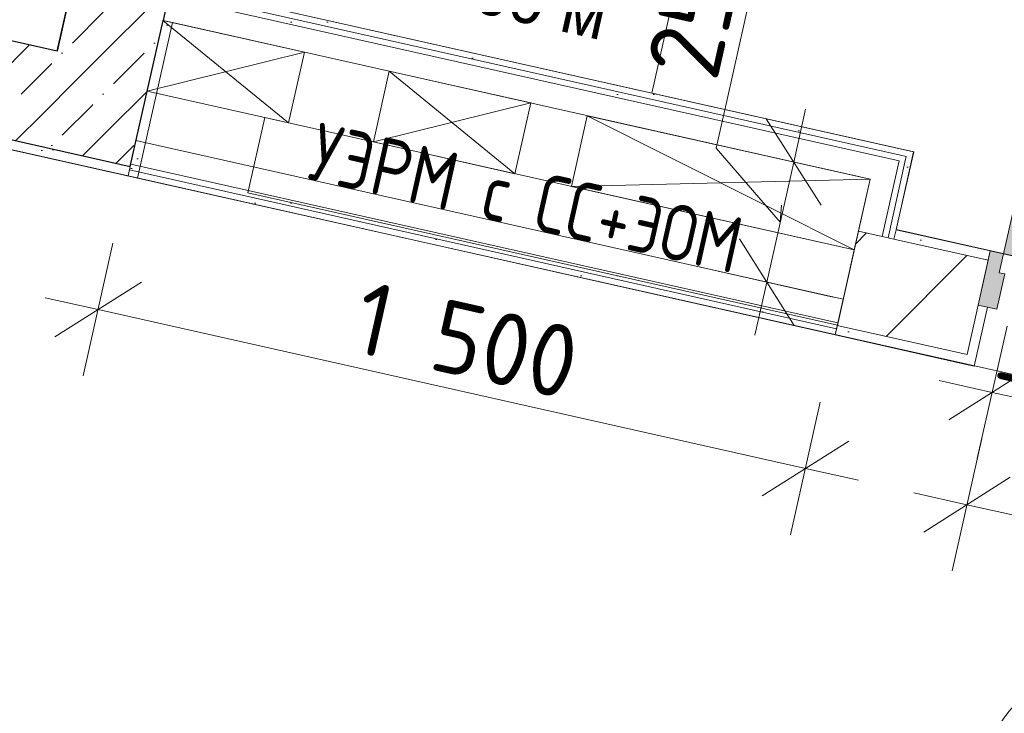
# Model space of a CAD drawing. Header units: millimetres. Extents: x -7145539 to -6664766, y 5874041 to 6141700.
# Tile 143 of 177: x -6928275 to -6926237, y 5898642 to 5900078. Entities that reach past the tile are written whole.
import ezdxf
from ezdxf.enums import TextEntityAlignment as Align

# ---------------------------------------------------------------- set-up
doc = ezdxf.new("R2010")
doc.units = ezdxf.units.MM
doc.header["$MEASUREMENT"] = 0
doc.linetypes.add('Разомкнутая', pattern=[1058.333302, 634.99999, -423.333311])
for name, color, linetype in [('S - МОП.АР', 7, 'Continuous'), ('АР-Стены_внутренние_пилоны.АР', 7, 'Continuous'), ('АР-Стены_Перегородки_шахты_.АР', 7, 'Continuous'), ('АР-Чертеж-Размеры.АР', 7, 'Continuous')]:
    doc.layers.add(name, color=color, linetype=linetype)
for name, color, linetype, lineweight in [('АР-Стены_внутренние_пилоны.АР_Ном._пера__1', 7, 'Continuous', 15), ('АР-Стены_Перегородки_шахты_.АР_Ном._пера__1', 7, 'Continuous', 15), ('АР-Чертеж-Размеры.АР_Ном._пера__1', 7, 'Continuous', 0), ('АР_Машиноместа в паркинге_Ном._пера__120', 7, 'Continuous', 20), ('Двери Archicad_Ном._пера__120', 7, 'Continuous', 0), ('ИОС-Шахты и отверстия.АР_Ном._пера__1', 7, 'Continuous', 0), ('МГН.АР_Ном._пера__120', 7, 'Continuous', 0), ('Паспорта Зон Archicad_Ном._пера__1', 7, 'Continuous', 0)]:
    doc.layers.add(name, color=color, linetype=linetype, lineweight=lineweight)
doc.styles.add('РЎР“Р•РќР•Р\xa0Р\x98Р\xa0_РЎРўР\x98Р›Р¬_1', font='txt')
doc.styles.add('РЎР“Р•РќР•Р\xa0Р\x98Р\xa0_РЎРўР\x98Р›Р¬_2', font='GOTHIC.TTF')
doc.styles.add('РЎР“Р•РќР•Р\xa0Р\x98Р\xa0_РЎРўР\x98Р›Р¬_6', font='GOST_Common.ttf')
doc.styles.add('РЎР“Р•РќР•Р\xa0Р\x98Р\xa0_РЎРўР\x98Р›Р¬_8', font='GOST_Common.ttf', dxfattribs={"width": 0.85})
doc.dimstyles.new('СГЕНЕРИР_СТИЛЬ__1', dxfattribs={"dimtxt": 150, "dimasz": 142.5, "dimexe": 0.18, "dimexo": 0.0625, "dimgap": 0, "dimtad": 1, "dimdec": 0, "dimzin": 0, "dimdsep": 46, "dimtxsty": 'РЎР“Р•РќР•Р\xa0Р\x98Р\xa0_РЎРўР\x98Р›Р¬_6', "dimblk": 'ARROWHEAD_6', "dimblk1": 'ARROWHEAD_6', "dimblk2": 'ARROWHEAD_6', "dimcen": 0.09, "dimse1": 1, "dimse2": 1, "dimclrd": 7, "dimclre": 7, "dimclrt": 7, "dimazin": 0, "dimtfac": 1, "dimtdec": 4, "dimtmove": 0, "dimatfit": 3, "dimfxl": 1, "dimtolj": 1, "dimtzin": 0, "dimarcsym": 0})
doc.dimstyles.new('СГЕНЕРИР_СТИЛЬ__2', dxfattribs={"dimtxt": 150, "dimasz": 142.5, "dimexe": 0.18, "dimexo": 0.0625, "dimgap": 0, "dimtad": 1, "dimdec": 0, "dimzin": 0, "dimdsep": 46, "dimtxsty": 'РЎР“Р•РќР•Р\xa0Р\x98Р\xa0_РЎРўР\x98Р›Р¬_6', "dimblk": 'ARROWHEAD_6', "dimblk1": 'ARROWHEAD_6', "dimblk2": 'ARROWHEAD_6', "dimcen": 0.09, "dimse1": 1, "dimse2": 1, "dimclrd": 7, "dimclre": 7, "dimclrt": 7, "dimazin": 0, "dimtfac": 1, "dimtdec": 4, "dimtmove": 2, "dimatfit": 3, "dimfxl": 1, "dimtolj": 1, "dimtzin": 0, "dimarcsym": 0})
pattern_1 = [(45, (-6321637.81, 6319297.94), (-111.369318, 111.369318), [0, -105, 0, -157.5]), (110, (-6321287.81, 6319297.94), (148.001588, 53.868173), [0, -77, 0, -133])]
pattern_2 = [(45, (-6321637.81, 6318947.94), (-84.852814, 84.852814), []), (45, (-6321680.24, 6318990.37), (-84.852814, 84.852814), [90, -30, 0, -30])]
pattern_3 = [(0, (-6321637.814, 6318947.94), (0, 75), [0, -75])]
pattern_4 = [(45, (-6321637.81, 6318947.94), (-127.279217, 127.279217), [])]

# ---------------------------------------------------------------- blocks, each defined once
blk = doc.blocks.new('Коридор_3_58_1', base_point=(-6925069.9, 5898295.4))
at = {"layer": 'Паспорта Зон Archicad_Ном._пера__1', "color": 7, "linetype": 'Continuous', "lineweight": 0}
blk.add_circle((-6925996, 5898455.4), 300, dxfattribs=at)
at = {"layer": 'Паспорта Зон Archicad_Ном._пера__1', "color": 7, "lineweight": 0, "style": 'РЎР“Р•РќР•Р\xa0Р\x98Р\xa0_РЎРўР\x98Р›Р¬_1'}
blk.add_attdef('ROOM_NUMBER', text='', height=250, rotation=347.3417, dxfattribs=at).set_placement((-6925996, 5898440.5), align=Align.MIDDLE_CENTER)
blk = doc.blocks.new('Стена_231_1', base_point=(-6928121.8, 5899893.6))
at = {"layer": 'АР-Стены_внутренние_пилоны.АР', "linetype": 'Continuous', "lineweight": 0, "true_color": 0x000000}
h = blk.add_hatch(dxfattribs=at)
h.set_pattern_fill('ЖЕЛЕЗОБЕТОН__PROJECT__0001', color=18, style=0, pattern_type=2)
h.set_pattern_definition(pattern_2)
h.paths.add_polyline_path([(-6928088, 5900500.5), (-6928197.5, 5900013), (-6928002.3, 5899969.2), (-6927892.8, 5900456.7)])
h = blk.add_hatch(dxfattribs=at)
h.set_pattern_fill('ШТУКАТУРКА__ГИПС_01_0001', color=18, style=0, pattern_type=2)
h.set_pattern_definition(pattern_1)
h.paths.add_polyline_path([(-6928046.1, 5899774.1), (-6928026.6, 5899769.7), (-6927958.7, 5900072), (-6927978.2, 5900076.4)])
h = blk.add_hatch(dxfattribs=at)
h.set_pattern_fill('ЖЕЛЕЗОБЕТОН__PROJECT__0001', color=18, style=0, pattern_type=2)
h.set_pattern_definition(pattern_2)
h.paths.add_polyline_path([(-6928241.3, 5899817.9), (-6928046.1, 5899774.1), (-6928197.5, 5900013)])
h = blk.add_hatch(dxfattribs=at)
h.set_pattern_fill('ЖЕЛЕЗОБЕТОН__PROJECT__0001', color=18, style=0, pattern_type=2)
h.set_pattern_definition(pattern_2)
h.paths.add_polyline_path([(-6928197.5, 5900013), (-6928046.1, 5899774.1), (-6928002.3, 5899969.2)])
h = blk.add_hatch(dxfattribs=at)
h.set_pattern_fill('ШТУКАТУРКА__ГИПС_01_0001', color=18, style=0, pattern_type=2)
h.set_pattern_definition(pattern_1)
h.paths.add_polyline_path([(-6928050.5, 5899754.6), (-6928031, 5899750.2), (-6928046.1, 5899774.1)])
h = blk.add_hatch(dxfattribs=at)
h.set_pattern_fill('ШТУКАТУРКА__ГИПС_01_0001', color=18, style=0, pattern_type=2)
h.set_pattern_definition(pattern_1)
h.paths.add_polyline_path([(-6928026.6, 5899769.7), (-6928046.1, 5899774.1), (-6928031, 5899750.2)])
at = {"layer": 'АР-Стены_внутренние_пилоны.АР_Ном._пера__1', "color": 7, "linetype": 'Continuous', "lineweight": 30}
for p, q in [((-6927967.3, 5900125.2), (-6927978.2, 5900076.4)), ((-6928002.3, 5899969.2), (-6927978.2, 5900076.4)), ((-6928046.1, 5899774.1), (-6928002.3, 5899969.2)), ((-6928241.3, 5899817.9), (-6928046.1, 5899774.1))]:
    blk.add_line(p, q, dxfattribs=at)
at = {"layer": 'АР-Стены_внутренние_пилоны.АР_Ном._пера__1', "color": 7, "linetype": 'Continuous', "lineweight": 0}
blk.add_line((-6927978.2, 5900076.4), (-6927958.7, 5900072), dxfattribs=at)
at = {"layer": 'АР-Стены_внутренние_пилоны.АР_Ном._пера__1', "color": 7, "linetype": 'Continuous', "lineweight": 30, "flags": 128}
blk.add_lwpolyline([(-6928088, 5900500.5), (-6928197.5, 5900013)], dxfattribs=at)
at = {"layer": 'АР-Стены_внутренние_пилоны.АР_Ном._пера__1', "color": 7, "linetype": 'Continuous', "lineweight": 0, "flags": 128}
for points in [[(-6928031, 5899750.2), (-6927958.7, 5900072)], [(-6928031, 5899750.2), (-6928050.5, 5899754.6)]]:
    blk.add_lwpolyline(points, dxfattribs=at)
blk = doc.blocks.new('Стена_232_1', base_point=(-6930161.3, 5900351.6))
at = {"layer": 'АР-Стены_внутренние_пилоны.АР', "linetype": 'Continuous', "lineweight": 0, "true_color": 0x000000}
h = blk.add_hatch(dxfattribs=at)
h.set_pattern_fill('ЖЕЛЕЗОБЕТОН__PROJECT__0001', color=18, style=0, pattern_type=2)
h.set_pattern_definition(pattern_2)
h.paths.add_polyline_path([(-6928197.5, 5900013), (-6930041.8, 5900427.3), (-6930085.7, 5900232.2), (-6928241.3, 5899817.9)])
h = blk.add_hatch(dxfattribs=at)
h.set_pattern_fill('ШТУКАТУРКА__ГИПС_01_0001', color=18, style=0, pattern_type=2)
h.set_pattern_definition(pattern_1)
h.paths.add_polyline_path([(-6930285.2, 5900256.5), (-6928050.5, 5899754.6), (-6928046.1, 5899774.1), (-6930280.8, 5900276)])
at = {"layer": 'АР-Стены_внутренние_пилоны.АР_Ном._пера__1', "color": 7, "linetype": 'Continuous', "lineweight": 30}
for p, q in [((-6930085.7, 5900232.2), (-6928241.3, 5899817.9)), ((-6928241.3, 5899817.9), (-6928046.1, 5899774.1))]:
    blk.add_line(p, q, dxfattribs=at)
at = {"layer": 'АР-Стены_внутренние_пилоны.АР_Ном._пера__1', "color": 7, "linetype": 'Continuous', "lineweight": 30, "flags": 128}
blk.add_lwpolyline([(-6928197.5, 5900013), (-6930041.8, 5900427.3)], dxfattribs=at)
at = {"layer": 'АР-Стены_внутренние_пилоны.АР_Ном._пера__1', "color": 7, "linetype": 'Continuous', "lineweight": 0, "flags": 128}
blk.add_lwpolyline([(-6930304.7, 5900260.9), (-6928050.5, 5899754.6)], dxfattribs=at)
blk = doc.blocks.new('Стена_246_1', base_point=(-6928039.6, 5899803.4))
at = {"layer": 'АР-Стены_Перегородки_шахты_.АР', "linetype": 'Continuous', "lineweight": 0, "true_color": 0x000000}
h = blk.add_hatch(dxfattribs=at)
h.set_pattern_fill('ШТУКАТУРКА__ГИПС_03_0001', color=18, style=0, pattern_type=2)
h.set_pattern_definition(pattern_3)
h.paths.add_polyline_path([(-6928047.8, 5899766.8), (-6926584.4, 5899438.1), (-6926581.6, 5899450.3), (-6928045, 5899779)])
h = blk.add_hatch(dxfattribs=at)
h.set_pattern_fill('ШТУКАТУРКА__ГИПС_03_0001', color=18, style=0, pattern_type=2)
h.set_pattern_definition(pattern_3)
h.paths.add_polyline_path([(-6928050.5, 5899754.6), (-6926587.1, 5899425.9), (-6926584.4, 5899438.1), (-6928047.8, 5899766.8)])
at = {"layer": 'АР-Стены_Перегородки_шахты_.АР_Ном._пера__1', "color": 7, "linetype": 'Continuous', "lineweight": 0}
for p, q in [((-6928045, 5899779), (-6926581.6, 5899450.3)), ((-6928047.8, 5899766.8), (-6926584.4, 5899438.1))]:
    blk.add_line(p, q, dxfattribs=at)
at = {"layer": 'АР-Стены_Перегородки_шахты_.АР_Ном._пера__1', "color": 7, "linetype": 'Continuous', "lineweight": 0, "flags": 128}
for points in [[(-6928034.1, 5899827.7), (-6928050.5, 5899754.6)], [(-6926570.7, 5899499.1), (-6928034.1, 5899827.7)], [(-6928050.5, 5899754.6), (-6926587.1, 5899425.9)], [(-6926587.1, 5899425.9), (-6926570.7, 5899499.1)]]:
    blk.add_lwpolyline(points, dxfattribs=at)
blk = doc.blocks.new('Стена_247_1', base_point=(-6928070.3, 5900122.7))
at = {"layer": 'АР-Стены_Перегородки_шахты_.АР', "linetype": 'Continuous', "lineweight": 0, "true_color": 0x000000}
h = blk.add_hatch(dxfattribs=at)
h.set_pattern_fill('ШТУКАТУРКА__ГИПС_03_0001', color=18, style=0, pattern_type=2)
h.set_pattern_definition(pattern_3)
h.paths.add_polyline_path([(-6927961.8, 5900149.6), (-6927964.5, 5900137.4), (-6927945, 5900133), (-6927942.3, 5900145.2)])
h = blk.add_hatch(dxfattribs=at)
h.set_pattern_fill('ШТУКАТУРКА__ГИПС_03_0001', color=18, style=0, pattern_type=2)
h.set_pattern_definition(pattern_3)
h.paths.add_polyline_path([(-6927942.3, 5900145.2), (-6927945, 5900133), (-6926440.1, 5899795), (-6926437.4, 5899807.2)])
h = blk.add_hatch(dxfattribs=at)
h.set_pattern_fill('ШТУКАТУРКА__ГИПС_03_0001', color=18, style=0, pattern_type=2)
h.set_pattern_definition(pattern_3)
h.paths.add_polyline_path([(-6927964.5, 5900137.4), (-6927967.3, 5900125.2), (-6927947.8, 5900120.8), (-6927945, 5900133)])
h = blk.add_hatch(dxfattribs=at)
h.set_pattern_fill('ШТУКАТУРКА__ГИПС_03_0001', color=18, style=0, pattern_type=2)
h.set_pattern_definition(pattern_3)
h.paths.add_polyline_path([(-6926452.3, 5899797.8), (-6927945, 5900133), (-6927947.8, 5900120.8), (-6926455.1, 5899785.6)])
h = blk.add_hatch(dxfattribs=at)
h.set_pattern_fill('ШТУКАТУРКА__ГИПС_03_0001', color=18, style=0, pattern_type=2)
h.set_pattern_definition(pattern_3)
h.paths.add_polyline_path([(-6926455.1, 5899785.6), (-6926440.1, 5899795), (-6926452.3, 5899797.8)])
h = blk.add_hatch(dxfattribs=at)
h.set_pattern_fill('ШТУКАТУРКА__ГИПС_03_0001', color=18, style=0, pattern_type=2)
h.set_pattern_definition(pattern_3)
h.paths.add_polyline_path([(-6926437.4, 5899807.2), (-6926440.1, 5899795), (-6926425.2, 5899804.5)])
h = blk.add_hatch(dxfattribs=at)
h.set_pattern_fill('ШТУКАТУРКА__ГИПС_03_0001', color=18, style=0, pattern_type=2)
h.set_pattern_definition(pattern_3)
h.paths.add_polyline_path([(-6926440.1, 5899795), (-6926427.9, 5899792.3), (-6926425.2, 5899804.5)])
h = blk.add_hatch(dxfattribs=at)
h.set_pattern_fill('ШТУКАТУРКА__ГИПС_03_0001', color=18, style=0, pattern_type=2)
h.set_pattern_definition(pattern_3)
h.paths.add_polyline_path([(-6926455.1, 5899785.6), (-6926442.9, 5899782.8), (-6926440.1, 5899795)])
at = {"layer": 'АР-Стены_внутренние_пилоны.АР_Ном._пера__1', "color": 7, "linetype": 'Continuous', "lineweight": 30}
for p, q in [((-6927961.8, 5900149.6), (-6927964.5, 5900137.4)), ((-6927967.3, 5900125.2), (-6927978.2, 5900076.4)), ((-6927964.5, 5900137.4), (-6927967.3, 5900125.2))]:
    blk.add_line(p, q, dxfattribs=at)
at = {"layer": 'АР-Стены_внутренние_пилоны.АР_Ном._пера__1', "color": 7, "linetype": 'Continuous', "lineweight": 0}
for p, q in [((-6927942.3, 5900145.2), (-6927961.8, 5900149.6)), ((-6927947.8, 5900120.8), (-6927967.3, 5900125.2)), ((-6927945, 5900133), (-6927964.5, 5900137.4)), ((-6927978.2, 5900076.4), (-6927958.7, 5900072))]:
    blk.add_line(p, q, dxfattribs=at)
at = {"layer": 'АР-Стены_Перегородки_шахты_.АР_Ном._пера__1', "color": 7, "linetype": 'Continuous', "lineweight": 0}
for p, q in [((-6926452.3, 5899797.8), (-6927945, 5900133)), ((-6926503.9, 5899796.5), (-6927947.8, 5900120.8)), ((-6926440.1, 5899795), (-6926452.3, 5899797.8)), ((-6926455.1, 5899785.6), (-6926503.9, 5899796.5)), ((-6926466, 5899736.8), (-6926455.1, 5899785.6))]:
    blk.add_line(p, q, dxfattribs=at)
at = {"layer": 'АР-Стены_Перегородки_шахты_.АР_Ном._пера__1', "color": 7, "linetype": 'Continuous', "lineweight": 0, "flags": 128}
for points in [[(-6926425.2, 5899804.5), (-6927942.3, 5900145.2)], [(-6927958.7, 5900072), (-6926514.8, 5899747.7)], [(-6926425.2, 5899804.5), (-6926427.9, 5899792.3)]]:
    blk.add_lwpolyline(points, dxfattribs=at)
blk = doc.blocks.new('Полуторная Дверь 23[57]_1', base_point=(-6321637.8, 6318947.9))
at = {"layer": 'Двери Archicad_Ном._пера__120', "linetype": 'Continuous', "lineweight": 0, "true_color": 0xffffff}
for points in [[(-6924664.6, 5900305.6), (-6924703.7, 5900314.3), (-6924931.5, 5899299.6), (-6924892.5, 5899290.8)], [(-6926164.5, 5899925), (-6926239, 5899593.2), (-6926200, 5899584.5), (-6926125.5, 5899916.2)], [(-6926252.5, 5899478.4), (-6926236, 5899551.6), (-6926247.7, 5899554.2), (-6926239, 5899593.2), (-6926266.3, 5899599.4), (-6926291.5, 5899487.2)], [(-6924890.4, 5899172.5), (-6924865.2, 5899284.7), (-6924892.5, 5899290.8), (-6924901.3, 5899251.8), (-6924913, 5899254.4), (-6924929.4, 5899181.3)]]:
    blk.add_hatch(color=7, dxfattribs=at).paths.add_polyline_path(points)
at = {"layer": 'Двери Archicad_Ном._пера__120', "color": 7, "linetype": 'Continuous', "lineweight": 0}
for p, q in [((-6924931.5, 5899299.6), (-6924703.7, 5900314.3)), ((-6924703.7, 5900314.3), (-6924664.6, 5900305.6)), ((-6924664.6, 5900305.6), (-6924892.5, 5899290.8)), ((-6926164.5, 5899925), (-6926239, 5899593.2)), ((-6926125.5, 5899916.2), (-6926164.5, 5899925)), ((-6926200, 5899584.5), (-6926125.5, 5899916.2)), ((-6926266.3, 5899599.4), (-6926291.5, 5899487.2)), ((-6926266.3, 5899599.4), (-6926270.7, 5899579.9)), ((-6926266.3, 5899599.4), (-6926270.7, 5899579.9)), ((-6926239, 5899593.2), (-6926266.3, 5899599.4)), ((-6926247.7, 5899554.2), (-6926239, 5899593.2)), ((-6926239, 5899593.2), (-6926200, 5899584.5)), ((-6926270.7, 5899579.9), (-6926291.5, 5899487.2)), ((-6926270.7, 5899579.9), (-6926291.5, 5899487.2)), ((-6926236, 5899551.6), (-6926247.7, 5899554.2)), ((-6926252.5, 5899478.4), (-6926236, 5899551.6)), ((-6926272, 5899482.8), (-6926299.4, 5899360.8)), ((-6926291.5, 5899487.2), (-6926252.5, 5899478.4)), ((-6926318.9, 5899365.2), (-6926299.4, 5899360.8)), ((-6924892.5, 5899290.8), (-6924931.5, 5899299.6)), ((-6924892.5, 5899290.8), (-6924901.3, 5899251.8)), ((-6924865.2, 5899284.7), (-6924892.5, 5899290.8)), ((-6924890.4, 5899172.5), (-6924865.2, 5899284.7)), ((-6924865.2, 5899284.7), (-6924869.6, 5899265.2)), ((-6924865.2, 5899284.7), (-6924869.6, 5899265.2)), ((-6924913, 5899254.4), (-6924929.4, 5899181.3)), ((-6924901.3, 5899251.8), (-6924913, 5899254.4)), ((-6924869.6, 5899265.2), (-6924890.4, 5899172.5)), ((-6924869.6, 5899265.2), (-6924890.4, 5899172.5)), ((-6924909.9, 5899176.9), (-6924937.3, 5899054.9)), ((-6924929.4, 5899181.3), (-6924890.4, 5899172.5)), ((-6924917.8, 5899050.5), (-6924937.3, 5899054.9))]:
    blk.add_line(p, q, dxfattribs=at)
for centre, radius, start, end in [((-6924892.5, 5899290.8), 1040, 77.3423, 167.3423), ((-6926239, 5899593.2), 340, 347.3423, 77.3423)]:
    blk.add_arc(centre, radius, start, end, dxfattribs=at)
blk = doc.blocks.new('Стена_294_1', base_point=(-6924483, 5899075.9))
at = {"layer": 'АР-Стены_внутренние_пилоны.АР', "linetype": 'Continuous', "lineweight": 0, "true_color": 0x000000}
h = blk.add_hatch(dxfattribs=at)
h.set_pattern_fill('БЛОКИ_БЕТОННЫЕ_ЭФФЕКТИВН_78', color=18, style=0, pattern_type=2)
h.set_pattern_definition(pattern_4)
h.paths.add_polyline_path([(-6926539, 5899640.1), (-6926582.8, 5899445), (-6926576.7, 5899443.6), (-6926503.3, 5899570.6), (-6926490.2, 5899629.2)])
h = blk.add_hatch(dxfattribs=at)
h.set_pattern_fill('ШТУКАТУРКА__ГИПС_01_0001', color=18, style=0, pattern_type=2)
h.set_pattern_definition(pattern_1)
h.paths.add_polyline_path([(-6926461.4, 5899643.2), (-6926465.8, 5899623.7), (-6926270.7, 5899579.9), (-6926266.3, 5899599.4)])
h = blk.add_hatch(dxfattribs=at)
h.set_pattern_fill('БЛОКИ_БЕТОННЫЕ_ЭФФЕКТИВН_78', color=18, style=0, pattern_type=2)
h.set_pattern_definition(pattern_4)
h.paths.add_polyline_path([(-6926471.9, 5899625), (-6926576.7, 5899443.6), (-6926314.5, 5899384.7), (-6926291.5, 5899487.2), (-6926270.7, 5899579.9)])
h = blk.add_hatch(dxfattribs=at)
h.set_pattern_fill('БЛОКИ_БЕТОННЫЕ_ЭФФЕКТИВН_78', color=18, style=0, pattern_type=2)
h.set_pattern_definition(pattern_4)
h.paths.add_polyline_path([(-6926490.2, 5899629.2), (-6926503.3, 5899570.6), (-6926482.4, 5899606.9), (-6926478, 5899626.4)])
h = blk.add_hatch(dxfattribs=at)
h.set_pattern_fill('БЛОКИ_БЕТОННЫЕ_ЭФФЕКТИВН_78', color=18, style=0, pattern_type=2)
h.set_pattern_definition(pattern_4)
h.paths.add_polyline_path([(-6926478, 5899626.4), (-6926482.4, 5899606.9), (-6926471.9, 5899625)])
h = blk.add_hatch(dxfattribs=at)
h.set_pattern_fill('ШТУКАТУРКА__ГИПС_01_0001', color=18, style=0, pattern_type=2)
h.set_pattern_definition(pattern_1)
h.paths.add_polyline_path([(-6926318.9, 5899365.2), (-6926299.4, 5899360.8), (-6926272, 5899482.8), (-6926291.5, 5899487.2), (-6926314.5, 5899384.7)])
h = blk.add_hatch(dxfattribs=at)
h.set_pattern_fill('ШТУКАТУРКА__ГИПС_01_0001', color=18, style=0, pattern_type=2)
h.set_pattern_definition(pattern_1)
h.paths.add_polyline_path([(-6926587.2, 5899425.5), (-6926576.7, 5899443.6), (-6926582.8, 5899445)])
h = blk.add_hatch(dxfattribs=at)
h.set_pattern_fill('ШТУКАТУРКА__ГИПС_01_0001', color=18, style=0, pattern_type=2)
h.set_pattern_definition(pattern_1)
h.paths.add_polyline_path([(-6926576.7, 5899443.6), (-6926587.2, 5899425.5), (-6926318.9, 5899365.2), (-6926314.5, 5899384.7)])
at = {"layer": 'АР-Стены_внутренние_пилоны.АР_Ном._пера__1', "color": 7, "linetype": 'Continuous', "lineweight": 0}
for p, q in [((-6926465.8, 5899623.7), (-6926461.4, 5899643.2)), ((-6926266.3, 5899599.4), (-6926270.7, 5899579.9)), ((-6926272, 5899482.8), (-6926299.4, 5899360.8)), ((-6926291.5, 5899487.2), (-6926272, 5899482.8)), ((-6926318.9, 5899365.2), (-6926299.4, 5899360.8))]:
    blk.add_line(p, q, dxfattribs=at)
at = {"layer": 'АР-Стены_внутренние_пилоны.АР_Ном._пера__1', "color": 7, "linetype": 'Continuous', "lineweight": 15}
for p, q in [((-6926471.9, 5899625), (-6926465.8, 5899623.7)), ((-6926270.7, 5899579.9), (-6926465.8, 5899623.7)), ((-6926270.7, 5899579.9), (-6926291.5, 5899487.2)), ((-6926314.5, 5899384.7), (-6926291.5, 5899487.2)), ((-6926576.7, 5899443.6), (-6926314.5, 5899384.7))]:
    blk.add_line(p, q, dxfattribs=at)
at = {"layer": 'АР-Стены_внутренние_пилоны.АР_Ном._пера__1', "color": 7, "linetype": 'Continuous', "lineweight": 0, "flags": 128}
for points in [[(-6926266.3, 5899599.4), (-6926461.4, 5899643.2)], [(-6926587.2, 5899425.5), (-6926318.9, 5899365.2)]]:
    blk.add_lwpolyline(points, dxfattribs=at)
at = {"layer": 'АР-Стены_Перегородки_шахты_.АР_Ном._пера__1', "color": 7, "linetype": 'Continuous', "lineweight": 15}
for p, q in [((-6926539, 5899640.1), (-6926490.2, 5899629.2)), ((-6926490.2, 5899629.2), (-6926478, 5899626.4)), ((-6926478, 5899626.4), (-6926471.9, 5899625)), ((-6926582.8, 5899445), (-6926576.7, 5899443.6))]:
    blk.add_line(p, q, dxfattribs=at)
at = {"layer": 'АР-Стены_Перегородки_шахты_.АР_Ном._пера__1', "color": 7, "linetype": 'Continuous', "lineweight": 15, "flags": 128}
blk.add_lwpolyline([(-6926582.8, 5899445), (-6926539, 5899640.1)], dxfattribs=at)
at = {"layer": 'АР-Стены_Перегородки_шахты_.АР_Ном._пера__1', "color": 7, "linetype": 'Continuous', "lineweight": 0, "flags": 128}
blk.add_lwpolyline([(-6926587.2, 5899425.5), (-6926582.8, 5899445)], dxfattribs=at)
at = {"layer": 'Двери Archicad_Ном._пера__120', "color": 7, "linetype": 'Continuous', "lineweight": 0}
blk.add_blockref('Полуторная Дверь 23[57]_1', (-6321637.8, 6318947.9), dxfattribs=at)
blk = doc.blocks.new('Стена_295_1', base_point=(-6926484.9, 5899766.6))
at = {"layer": 'АР-Стены_Перегородки_шахты_.АР', "linetype": 'Continuous', "lineweight": 0, "true_color": 0x000000}
h = blk.add_hatch(dxfattribs=at)
h.set_pattern_fill('ШТУКАТУРКА__ГИПС_03_0001', color=18, style=0, pattern_type=2)
h.set_pattern_definition(pattern_3)
h.paths.add_polyline_path([(-6926455.1, 5899785.6), (-6926490.2, 5899629.2), (-6926478, 5899626.4), (-6926442.9, 5899782.8)])
h = blk.add_hatch(dxfattribs=at)
h.set_pattern_fill('ШТУКАТУРКА__ГИПС_03_0001', color=18, style=0, pattern_type=2)
h.set_pattern_definition(pattern_3)
h.paths.add_polyline_path([(-6926440.1, 5899795), (-6926478, 5899626.4), (-6926471.9, 5899625), (-6926461.4, 5899643.2), (-6926427.9, 5899792.3)])
h = blk.add_hatch(dxfattribs=at)
h.set_pattern_fill('ШТУКАТУРКА__ГИПС_03_0001', color=18, style=0, pattern_type=2)
h.set_pattern_definition(pattern_3)
h.paths.add_polyline_path([(-6926461.4, 5899643.2), (-6926471.9, 5899625), (-6926465.8, 5899623.7)])
at = {"layer": 'АР-Стены_внутренние_пилоны.АР_Ном._пера__1', "color": 7, "linetype": 'Continuous', "lineweight": 0}
blk.add_line((-6926465.8, 5899623.7), (-6926461.4, 5899643.2), dxfattribs=at)
at = {"layer": 'АР-Стены_внутренние_пилоны.АР_Ном._пера__1', "color": 7, "linetype": 'Continuous', "lineweight": 15}
blk.add_line((-6926471.9, 5899625), (-6926465.8, 5899623.7), dxfattribs=at)
at = {"layer": 'АР-Стены_Перегородки_шахты_.АР_Ном._пера__1', "color": 7, "linetype": 'Continuous', "lineweight": 0}
for p, q in [((-6926478, 5899626.4), (-6926442.9, 5899782.8)), ((-6926466, 5899736.8), (-6926455.1, 5899785.6)), ((-6926442.9, 5899782.8), (-6926440.1, 5899795)), ((-6926490.2, 5899629.2), (-6926466, 5899736.8))]:
    blk.add_line(p, q, dxfattribs=at)
at = {"layer": 'АР-Стены_Перегородки_шахты_.АР_Ном._пера__1', "color": 7, "linetype": 'Continuous', "lineweight": 15}
for p, q in [((-6926539, 5899640.1), (-6926490.2, 5899629.2)), ((-6926490.2, 5899629.2), (-6926478, 5899626.4)), ((-6926478, 5899626.4), (-6926471.9, 5899625))]:
    blk.add_line(p, q, dxfattribs=at)
at = {"layer": 'АР-Стены_Перегородки_шахты_.АР_Ном._пера__1', "color": 7, "linetype": 'Continuous', "lineweight": 0, "flags": 128}
for points in [[(-6926461.4, 5899643.2), (-6926427.9, 5899792.3)], [(-6926514.8, 5899747.7), (-6926539, 5899640.1)]]:
    blk.add_lwpolyline(points, dxfattribs=at)
blk = doc.blocks.new('*D1225', base_point=(-6321637.8, 6318947.9))
at = {"layer": 'АР-Чертеж-Размеры.АР_Ном._пера__1', "color": 7, "linetype": 'Continuous', "lineweight": 0, "transparency": 16777216}
for p, q in [((-6926283.8, 5899211.2), (-6926345.4, 5898936.8)), ((-6926225, 5899130.8), (-6926404.2, 5899017.3)), ((-6926314.6, 5899074), (-6926424.3, 5899098.7)), ((-6925046.2, 5898789.1), (-6926314.6, 5899074)), ((-6925015.4, 5898926.4), (-6925077, 5898651.9)), ((-6925135.8, 5898732.4), (-6924956.6, 5898845.9)), ((-6924936.4, 5898764.5), (-6925046.2, 5898789.1))]:
    blk.add_line(p, q, dxfattribs=at)
at = {"layer": 'АР-Чертеж-Размеры.АР_Ном._пера__1', "color": 7, "lineweight": 0, "transparency": 16777216, "insert": (-6925891.7, 5899009.8), "char_height": 150, "attachment_point": 7, "rotation": 347.3423, "style": 'РЎР“Р•РќР•Р\xa0Р\x98Р\xa0_РЎРўР\x98Р›Р¬_6'}
blk.add_mtext('\\A1;{\\pql;\\fGOST Common|b0|i0|c204|p0;\\W1.000000;1\xa0300}', dxfattribs=at)
blk = doc.blocks.new('ARROWHEAD_6')
at = {"color": 0, "linetype": 'Continuous', "lineweight": 0}
for p, q in [((-0.5, -0.5), (0.5, 0.5)), ((0, 0), (-1, 0))]:
    blk.add_line(p, q, dxfattribs=at)
blk = doc.blocks.new('*D1227', base_point=(-6321637.8, 6318947.9))
at = {"layer": 'АР-Чертеж-Размеры.АР_Ном._пера__1', "color": 7, "linetype": 'Continuous', "lineweight": 0, "transparency": 16777216}
for p, q in [((-6926231.5, 5899443.7), (-6926293.2, 5899169.3)), ((-6925938.9, 5899378), (-6926000.5, 5899103.6)), ((-6926172.8, 5899363.2), (-6926352, 5899249.7)), ((-6926262.4, 5899306.5), (-6926372.1, 5899331.1)), ((-6925969.7, 5899240.8), (-6926262.4, 5899306.5)), ((-6926059.3, 5899184), (-6925880.1, 5899297.5)), ((-6925859.9, 5899216.1), (-6925969.7, 5899240.8))]:
    blk.add_line(p, q, dxfattribs=at)
at = {"layer": 'АР-Чертеж-Размеры.АР_Ном._пера__1', "color": 7, "lineweight": 0, "transparency": 16777216, "insert": (-6926263.3, 5899337.5), "char_height": 150, "attachment_point": 7, "rotation": 347.3423, "style": 'РЎР“Р•РќР•Р\xa0Р\x98Р\xa0_РЎРўР\x98Р›Р¬_6'}
blk.add_mtext('\\A1;{\\pql;\\fGOST Common|b0|i0|c204|p0;\\W1.000000;300}', dxfattribs=at)
blk = doc.blocks.new('*D1233', base_point=(-6321637.8, 6318947.9))
at = {"layer": 'АР-Чертеж-Размеры.АР_Ном._пера__1', "color": 7, "linetype": 'Continuous', "lineweight": 0, "transparency": 16777216}
for p, q in [((-6928081.7, 5899615), (-6928143.3, 5899340.6)), ((-6928022.9, 5899534.5), (-6928202.1, 5899421.1)), ((-6928112.5, 5899477.8), (-6928222.3, 5899502.5)), ((-6926649, 5899149.1), (-6928112.5, 5899477.8)), ((-6926618.2, 5899286.3), (-6926679.8, 5899011.9)), ((-6926738.6, 5899092.4), (-6926559.4, 5899205.8)), ((-6926539.2, 5899124.4), (-6926649, 5899149.1))]:
    blk.add_line(p, q, dxfattribs=at)
at = {"layer": 'АР-Чертеж-Размеры.АР_Ном._пера__1', "color": 7, "lineweight": 0, "transparency": 16777216, "insert": (-6927592.1, 5899391.7), "char_height": 150, "attachment_point": 7, "rotation": 347.3417, "style": 'РЎР“Р•РќР•Р\xa0Р\x98Р\xa0_РЎРўР\x98Р›Р¬_6'}
blk.add_mtext('\\A1;{\\pql;\\fGOST Common|b0|i0|c204|p0;\\W1.000000;1\xa0500}', dxfattribs=at)
blk = doc.blocks.new('*D1238', base_point=(-6321637.8, 6318947.9))
at = {"layer": 'АР-Чертеж-Размеры.АР_Ном._пера__1', "color": 7, "linetype": 'Continuous', "lineweight": 0, "transparency": 16777216}
for p, q in [((-6928363, 5898592.2), (-6928424.7, 5898317.8)), ((-6928483.5, 5898398.2), (-6928304.3, 5898511.7)), ((-6927418.2, 5898235.8), (-6928393.9, 5898455)), ((-6927387.4, 5898373), (-6927449, 5898098.6)), ((-6927507.8, 5898179.1), (-6927328.6, 5898292.6))]:
    blk.add_line(p, q, dxfattribs=at)
at = {"layer": 'АР-Чертеж-Размеры.АР_Ном._пера__1', "color": 7, "lineweight": 0, "transparency": 16777216, "char_height": 150, "attachment_point": 7, "rotation": 347.3419, "style": 'РЎР“Р•РќР•Р\xa0Р\x98Р\xa0_РЎРўР\x98Р›Р¬_6'}
for s, insert in [('\\A1;{\\pql;\\fGOST Common|b0|i0|c204|p0;\\W1.000000;150}', (-6927432.8, 5898485.1)), ('\\A1;{\\pql;\\fGOST Common|b0|i0|c204|p0;\\W1.000000;1\xa0000}', (-6928117.3, 5898423.6))]:
    blk.add_mtext(s, dxfattribs=dict(at, insert=insert))
blk = doc.blocks.new('*D1246', base_point=(-6321637.8, 6318947.9))
at = {"layer": 'АР-Чертеж-Размеры.АР_Ном._пера__1', "color": 7, "linetype": 'Continuous', "lineweight": 0, "transparency": 16777216}
for p, q in [((-6926810.9, 5899913), (-6926728.6, 5900279.2)), ((-6926833.5, 5899812.1), (-6926810.9, 5899913)), ((-6926648.4, 5899893), (-6926673, 5899783.3)), ((-6926616.3, 5899693.7), (-6926729.8, 5899872.9)), ((-6926701, 5899658.9), (-6926833.5, 5899812.1)), ((-6926810.2, 5899814.1), (-6926535.8, 5899752.5)), ((-6926673, 5899783.3), (-6926728.9, 5899534.6)), ((-6926701, 5899658.9), (-6926698.4, 5899694.2)), ((-6926785.6, 5899624.2), (-6926672.1, 5899445)), ((-6926866.1, 5899565.4), (-6926591.7, 5899503.8)), ((-6926728.9, 5899534.6), (-6926753.5, 5899424.8))]:
    blk.add_line(p, q, dxfattribs=at)
at = {"layer": 'АР-Чертеж-Размеры.АР_Ном._пера__1', "color": 7, "lineweight": 0, "transparency": 16777216, "insert": (-6926832.5, 5899947.1), "char_height": 150, "attachment_point": 7, "rotation": 77.3417, "style": 'РЎР“Р•РќР•Р\xa0Р\x98Р\xa0_РЎРўР\x98Р›Р¬_6'}
blk.add_mtext('\\A1;{\\pql;\\fGOST Common|b0|i0|c204|p0;\\W1.000000;255}', dxfattribs=at)

msp = doc.modelspace()

# ---------------------------------------------------------------- linework, layer by layer
at = {"layer": 'S - МОП.АР', "color": 254, "linetype": 'Continuous', "lineweight": 0, "true_color": 0xdadada, "flags": 128}
for points in [[(-6927942.1, 5900145.2), (-6926424.9, 5899804.4), (-6926461.1, 5899643.4), (-6924573.4, 5899219.5), (-6924506.5, 5899517.1), (-6924311.4, 5899473.3), (-6923849.2, 5901531.6), (-6924620, 5901704.7), (-6924347.1, 5902919.8), (-6927176.3, 5903555.2), (-6927579.5, 5901759.9)], [(-6932430.1, 5901316.4), (-6932708.3, 5900078), (-6932410.7, 5900011.1), (-6932598, 5899176.9), (-6930480.5, 5898701.3), (-6929109.7, 5898393.5), (-6923992.4, 5897244.2), (-6923650.4, 5898767.3), (-6930304.6, 5900260.7), (-6930252, 5900494.9), (-6930530.1, 5900557.3), (-6930283.8, 5901654.6), (-6931957.3, 5902030.2), (-6932132.5, 5901249.6)]]:
    msp.add_lwpolyline(points, close=True, dxfattribs=at)
at = {"layer": 'АР_Машиноместа в паркинге_Ном._пера__120', "color": 7, "linetype": 'Разомкнутая', "lineweight": 20}
msp.add_lwpolyline([(-6930041.8, 5900427.3), (-6928197.6, 5900013.1), (-6927814.2, 5901720.2), (-6929658.4, 5902134.4)], close=True, dxfattribs=at)
at = {"layer": 'ИОС-Шахты и отверстия.АР_Ном._пера__1', "color": 7, "linetype": 'Continuous', "lineweight": 0}
for points in [[(-6928011.2, 5899930.1), (-6927718.5, 5899864.3), (-6927685.6, 5900010.7), (-6927978.3, 5900076.4)], [(-6927542.9, 5899824.9), (-6927250.2, 5899759.2), (-6927217.3, 5899905.5), (-6927510, 5899971.3)], [(-6927133.1, 5899732.9), (-6926547.7, 5899601.4), (-6926514.8, 5899747.7), (-6927100.2, 5899879.2)], [(-6926582.7, 5899445.3), (-6927802.4, 5899719.2), (-6927767.3, 5899875.3), (-6926547.7, 5899601.4)]]:
    msp.add_lwpolyline(points, close=True, dxfattribs=at)
for points in [[(-6927718.5, 5899864.3), (-6927978.3, 5900076.4)], [(-6928011.2, 5899930.1), (-6927685.6, 5900010.7)], [(-6927510, 5899971.3), (-6927250.2, 5899759.2)], [(-6927217.3, 5899905.5), (-6927542.9, 5899824.9)], [(-6927100.2, 5899879.2), (-6926547.7, 5899601.4)], [(-6926514.8, 5899747.7), (-6927133.1, 5899732.9)]]:
    msp.add_lwpolyline(points, dxfattribs=at)
at = {"layer": 'МГН.АР_Ном._пера__120', "color": 7, "linetype": 'Continuous', "lineweight": 0, "flags": 128}
msp.add_lwpolyline([(-6927942.1, 5900145.2), (-6926966.4, 5899926), (-6926756.1, 5900862.7), (-6927731.8, 5901081.8)], close=True, dxfattribs=at)

# ---------------------------------------------------------------- block references
at = {"layer": 'S - МОП.АР', "color": 7, "linetype": 'Continuous', "lineweight": 0}
msp.add_blockref('Коридор_3_58_1', (-6925069.9, 5898295.4), dxfattribs=at).add_auto_attribs({'ROOM_NUMBER': '3'})
at = {"layer": 'АР-Стены_внутренние_пилоны.АР', "color": 7, "lineweight": 0}
for name, p in [('Стена_231_1', (-6928121.8, 5899893.6)), ('Стена_232_1', (-6930161.3, 5900351.6)), ('Стена_294_1', (-6924483, 5899075.9))]:
    msp.add_blockref(name, p, dxfattribs=at)
at = {"layer": 'АР-Стены_Перегородки_шахты_.АР', "color": 7, "lineweight": 0}
for name, p in [('Стена_247_1', (-6928070.3, 5900122.7)), ('Стена_246_1', (-6928039.6, 5899803.4)), ('Стена_295_1', (-6926484.9, 5899766.6))]:
    msp.add_blockref(name, p, dxfattribs=at)

# ---------------------------------------------------------------- texts
at = {"layer": 'ИОС-Шахты и отверстия.АР_Ном._пера__1', "color": 7, "linetype": 'Continuous', "lineweight": 0, "insert": (-6927668.8, 5899807.3), "char_height": 120, "attachment_point": 4, "rotation": 347.3417, "style": 'РЎР“Р•РќР•Р\xa0Р\x98Р\xa0_РЎРўР\x98Р›Р¬_8'}
msp.add_mtext('\\A1;{\\pql;\\fGOST Common|b0|i0|c204|p0;\\W0.850000;УЭРМ\\fGOST Common|b0|i0|c204|p0;\\W0.850000; \\fGOST Common|b0|i0|c204|p0;\\W0.850000;с СС+\\fGOST Common|b0|i0|c204|p0;\\H0.964787x;\\W0.850000;ЭОМ}', dxfattribs=at)
at = {"layer": 'МГН.АР_Ном._пера__120', "color": 7, "lineweight": 0, "insert": (-6927528.2, 5900118.8), "char_height": 100, "attachment_point": 7, "rotation": 347.3417, "style": 'РЎР“Р•РќР•Р\xa0Р\x98Р\xa0_РЎРўР\x98Р›Р¬_2'}
msp.add_mtext('{\\fCentury Gothic|b0|i0|c204|p0;0,960 м{\\H0.66x;\\S2^  ;}}', dxfattribs=at)

# ---------------------------------------------------------------- dimensions: what is measured, and where the dimension line sits
at = {"layer": 'АР-Чертеж-Размеры.АР', "color": 7, "linetype": 'Continuous', "lineweight": 0}
for base, p1, p2, angle, dimstyle, picture, middle, turn in [((-6926728.9, 5899534.6), (-6926514.8, 5899747.7), (-6926570.7, 5899499.1), 257.3417, 'СГЕНЕРИР_СТИЛЬ__2', '*D1246', (-6926868.1, 5900130.6), 77.3417), ((-6928112.5, 5899477.8), (-6926538.7, 5899640.3), (-6928050.4, 5899754.4), 167.3417, 'СГЕНЕРИР_СТИЛЬ__1', '*D1233', (-6927324.6, 5899408.4), 347.3417), ((-6926262.4, 5899306.5), (-6925969.7, 5899240.8), (-6926262.4, 5899306.5), 167.3423, 'СГЕНЕРИР_СТИЛЬ__2', '*D1227', (-6926079.8, 5899373.1), 347.3423), ((-6926314.6, 5899074), (-6924984.7, 5899063), (-6926314.6, 5899074), 167.3423, 'СГЕНЕРИР_СТИЛЬ__1', '*D1225', (-6925624.2, 5899026.6), 347.3423), ((-6928393.9, 5898455), (-6927528.7, 5897743.7), (-6928504.4, 5897962.9), 167.3419, 'СГЕНЕРИР_СТИЛЬ__1', '*D1238', (-6927849.8, 5898440.4), 347.3419)]:
    dim = msp.add_linear_dim(base=base, p1=p1, p2=p2, angle=angle, dimstyle=dimstyle, dxfattribs=at)
    dim.commit()
    dim.dimension.update_dxf_attribs({"geometry": picture, "text_midpoint": middle, "dimtype": 160, "text_rotation": turn})

doc.saveas('drawing.dxf')
